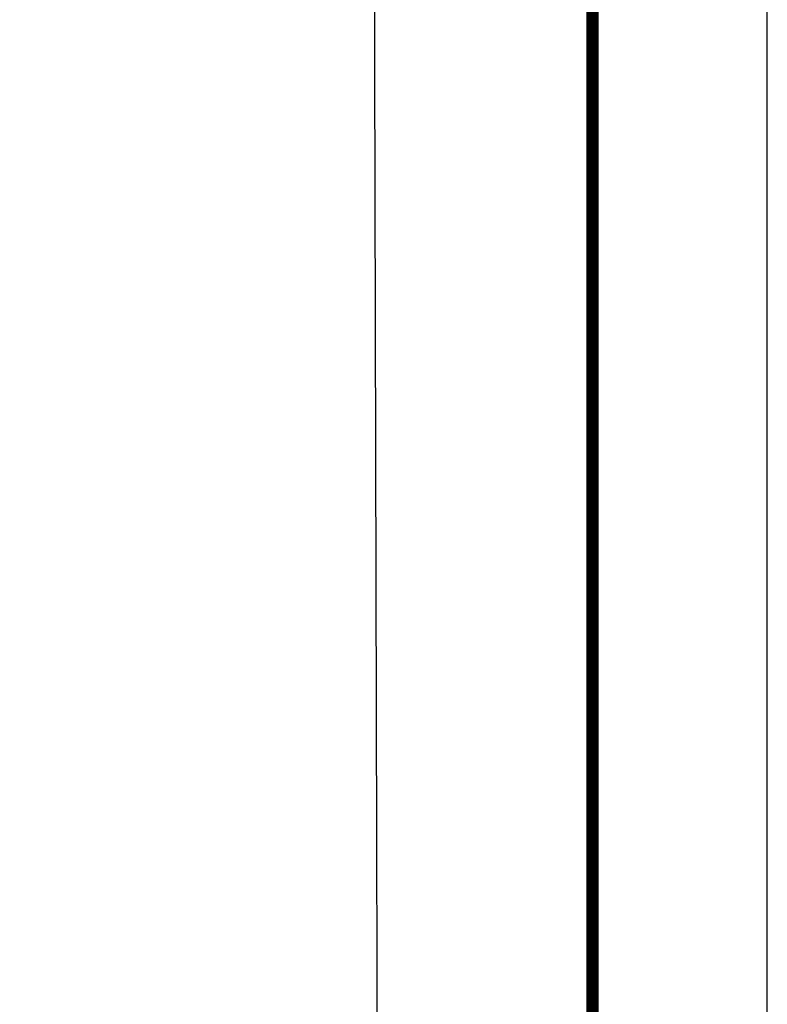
# Model space of a CAD drawing. Extents: x 0 to 1135, y 0 to 420.
# Tile 82 of 84: x 1114 to 1135, y 209 to 237. Entities that reach past the tile are written whole.
import ezdxf

# ---------------------------------------------------------------- set-up
doc = ezdxf.new("R2010")
doc.units = 0
doc.header["$LTSCALE"] = 2
doc.header["$MEASUREMENT"] = 0
doc.linetypes.add('AUSGEZOGEN', pattern=[0])
for name, color, linetype in [('FBRTOP', 8, 'AUSGEZOGEN'), ('LEGENDE', 7, 'AUSGEZOGEN'), ('RAHMEN', 250, 'AUSGEZOGEN')]:
    doc.layers.add(name, color=color, linetype=linetype)

msp = doc.modelspace()

# ---------------------------------------------------------------- linework, layer by layer
at = {"layer": 'FBRTOP', "const_width": 0.5}
for points in [[(88.009, 187.528, 0), (104.839, 188.975, 0), (166.439, 194.269, -0.000002), (228.71, 199.62, 0.000002), (290.98, 204.971, 0.000001), (321.649, 207.607, 0.000001), (340.796, 209.253, 0.000002), (353.251, 210.323, -0.000001), (365.705, 211.394, -0.000007)], [(87.666, 191.514, 0), (104.497, 192.96, 0), (166.097, 198.254, -0.000002), (228.367, 203.605, 0.000002), (290.638, 208.957, 0.000001), (321.307, 211.592, 0.000001), (340.454, 213.238, 0.000002), (352.908, 214.308, -0.000001), (365.363, 215.379, -0.000007)], [(377.816, 216.449, 0.000001), (390.27, 217.519, 0.000044)], [(378.159, 212.464, 0.000001), (390.613, 213.534, 0.000044)]]:
    msp.add_lwpolyline(points, format="xyb", dxfattribs=at)
at = {"layer": 'LEGENDE'}
msp.add_lwpolyline([(1030.061, 117.083), (1124.072, 117.324), (1123.635, 287.473), (1029.624, 287.231)], close=True, dxfattribs=at)
at = {"layer": 'RAHMEN'}
msp.add_line((1135, 0), (1135, 420), dxfattribs=at)
at = {"layer": 'RAHMEN', "const_width": 0.35}
msp.add_lwpolyline([(25, 5), (1130, 5), (1130, 415), (25, 415), (25, 5)], dxfattribs=at)

doc.saveas('drawing.dxf')
